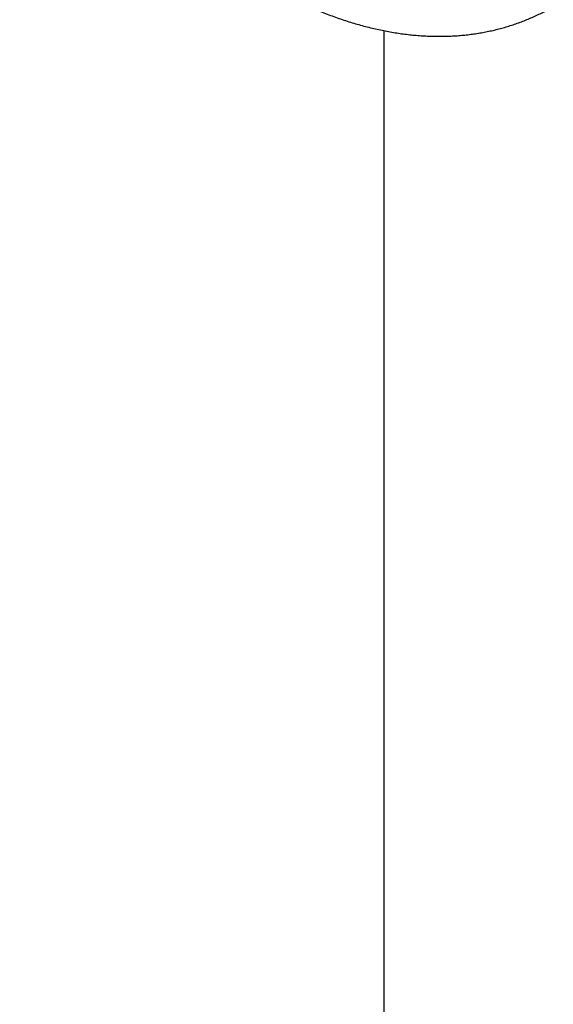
# Model space of a CAD drawing. Header units: millimetres. Extents: x 8 to 763, y 12 to 751.
# Tile 54 of 100: x 697 to 714, y 210 to 241. Entities that reach past the tile are written whole.
import ezdxf

# ---------------------------------------------------------------- set-up
doc = ezdxf.new("R2010")
doc.units = ezdxf.units.MM

msp = doc.modelspace()

# ---------------------------------------------------------------- linework, layer by layer
at = {"color": 7, "linetype": 'Continuous', "lineweight": 30}
msp.add_line((708.457, 241.042), (708.462, 204.36), dxfattribs=at)
msp.add_open_spline([(697.042, 250.58), (697.092, 250.495), (697.162, 250.376), (697.267, 250.201), (697.357, 250.053), (697.465, 249.877), (697.581, 249.693), (697.704, 249.501), (697.832, 249.304), (697.966, 249.103), (698.104, 248.9), (698.246, 248.695), (698.392, 248.489), (698.541, 248.283), (698.693, 248.077), (698.848, 247.872), (699.006, 247.667), (699.167, 247.463), (699.329, 247.261), (699.495, 247.059), (699.663, 246.86), (699.832, 246.662), (700.004, 246.466), (700.179, 246.272), (700.355, 246.08), (700.533, 245.89), (700.713, 245.703), (700.894, 245.518), (701.078, 245.336), (701.263, 245.156), (701.449, 244.979), (701.638, 244.805), (701.827, 244.633), (702.019, 244.465), (702.211, 244.299), (702.405, 244.137), (702.6, 243.978), (702.797, 243.822), (702.994, 243.669), (703.193, 243.52), (703.393, 243.374), (703.594, 243.232), (703.795, 243.093), (703.998, 242.958), (704.202, 242.827), (704.406, 242.699), (704.611, 242.575), (704.817, 242.455), (705.023, 242.339), (705.23, 242.227), (705.437, 242.119), (705.645, 242.015), (705.853, 241.916), (706.062, 241.82), (706.27, 241.729), (706.479, 241.642), (706.688, 241.56), (706.897, 241.481), (707.106, 241.408), (707.315, 241.339), (707.523, 241.274), (707.732, 241.214), (707.939, 241.159), (708.147, 241.108), (708.354, 241.062), (708.56, 241.021), (708.765, 240.985), (708.97, 240.953), (709.173, 240.926), (709.376, 240.904), (709.578, 240.886), (709.778, 240.874), (709.978, 240.866), (710.176, 240.863), (710.372, 240.865), (710.568, 240.871), (710.761, 240.883), (710.954, 240.899), (711.144, 240.92), (711.333, 240.945), (711.52, 240.976), (711.706, 241.011), (711.889, 241.05), (712.071, 241.094), (712.251, 241.143), (712.428, 241.197), (712.604, 241.255), (712.778, 241.318), (712.949, 241.385), (713.118, 241.457), (713.285, 241.533), (713.45, 241.614), (713.613, 241.7), (713.721, 241.759), (713.775, 241.792), (713.777, 241.793)], degree=3, knots=[0, 0, 0, 0, 0.012102, 0.016952, 0.025013, 0.03338, 0.042354, 0.051722, 0.061398, 0.071314, 0.08142, 0.091681, 0.10207, 0.112565, 0.123151, 0.133815, 0.144545, 0.155335, 0.166177, 0.177065, 0.187995, 0.198962, 0.209964, 0.220996, 0.232058, 0.243146, 0.254259, 0.265395, 0.276553, 0.287731, 0.298929, 0.310145, 0.321378, 0.332628, 0.343894, 0.355175, 0.366471, 0.37778, 0.389103, 0.400438, 0.411786, 0.423145, 0.434514, 0.445894, 0.457283, 0.468681, 0.480086, 0.491499, 0.502917, 0.51434, 0.525766, 0.537195, 0.548624, 0.560053, 0.571479, 0.582901, 0.594317, 0.605726, 0.617125, 0.628512, 0.639885, 0.651242, 0.662582, 0.6739, 0.685196, 0.696468, 0.707712, 0.718928, 0.730114, 0.741267, 0.752388, 0.763473, 0.774523, 0.785537, 0.796514, 0.807455, 0.818359, 0.829227, 0.84006, 0.850859, 0.861626, 0.872362, 0.883069, 0.893749, 0.904405, 0.91504, 0.925656, 0.936256, 0.946844, 0.957423, 0.967996, 0.978568, 0.989141, 0.99972, 1, 1, 1, 1], dxfattribs=at)

doc.saveas('drawing.dxf')
